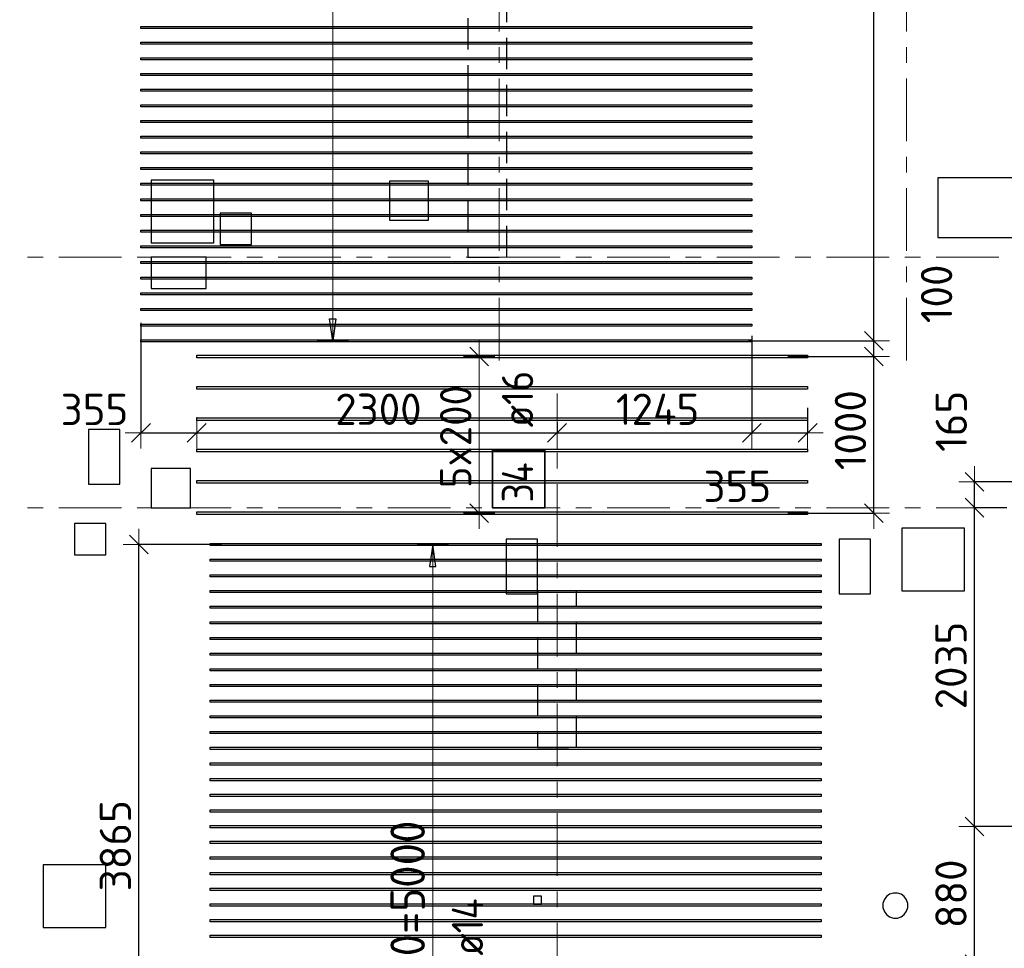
# Model space of a CAD drawing. Header units: metres. Extents: x -38 to 100, y -15 to 19.
# Tile 16 of 63: x 16.02 to 22.31, y 4.59 to 10.51. Entities that reach past the tile are written whole.
import ezdxf

# ---------------------------------------------------------------- set-up
doc = ezdxf.new("R2010")
doc.units = ezdxf.units.M
doc.header["$PDMODE"] = 65
for name, pattern in [('______11', [0.5, 0.4, -0.05, 0, -0.05]), ('______2', [0.27, 0.2, -0.07]), ('______5', [1.1, 0.8, -0.1, 0.1, -0.1])]:
    doc.linetypes.add(name, pattern=pattern)
for name, color, linetype, lineweight in [('XR$2$Осевая линия (1)', 7, '______5', 13), ('XR$3$Перекрытие (1)', 7, 'Continuous', 35), ('XR$3$Размерная линия (1)', 7, 'Continuous', 13), ('XR$5$Стена (1)', 7, 'Continuous', 35)]:
    doc.layers.add(name, color=color, linetype=linetype, lineweight=lineweight)
doc.layers.add('XR$3$Арм.стержн.Доп. Арм верхн.зоны Х', color=7, linetype='Continuous', lineweight=35, true_color=0x8c8cff)
doc.styles.add('ISOCPEUR', font='txt')
doc.dimstyles.new('DIMSTYLE_3', dxfattribs={"dimtxt": 0.2, "dimasz": 0.2, "dimexe": 0, "dimexo": 0, "dimgap": 0.1, "dimtad": 2, "dimdec": 0, "dimlfac": 1000, "dimrnd": 5, "dimzin": 12, "dimdsep": 46, "dimtxsty": 'ISOCPEUR', "dimblk1": 'ALL_ML_STRICH', "dimblk2": 'ALL_ML_STRICH', "dimsah": 1, "dimcen": 0, "dimclrd": 7, "dimclre": 256, "dimclrt": 7, "dimadec": 0, "dimazin": 0, "dimtfac": 1, "dimtdec": 0, "dimtix": 1, "dimtmove": 2, "dimatfit": 3, "dimfxl": 0, "dimtzin": 0, "dimlwd": 0, "dimlwe": -3, "dimarcsym": 0})
doc.dimstyles.new('DIMSTYLE_6', dxfattribs={"dimtxt": 0.2, "dimasz": 0.2, "dimexe": 0, "dimexo": 0, "dimgap": 0.1, "dimtad": 2, "dimdec": 0, "dimlfac": 1000, "dimrnd": 5, "dimzin": 12, "dimdsep": 46, "dimtxsty": 'ISOCPEUR', "dimblk1": 'ALL_ML_STRICH', "dimblk2": 'ALL_ML_STRICH', "dimsah": 1, "dimcen": 0, "dimclrd": 7, "dimclre": 256, "dimclrt": 7, "dimadec": 0, "dimazin": 0, "dimtfac": 1, "dimtdec": 0, "dimtix": 1, "dimtmove": 2, "dimatfit": 3, "dimfxl": 0, "dimtvp": 1.2, "dimtzin": 0, "dimlwd": 0, "dimlwe": -3, "dimarcsym": 0})
doc.dimstyles.new('DIMSTYLE_7', dxfattribs={"dimtxt": 0.2, "dimasz": 0.2, "dimexe": 0, "dimexo": 0, "dimgap": 0.1, "dimtad": 0, "dimdec": 0, "dimlfac": 1000, "dimrnd": 5, "dimzin": 12, "dimdsep": 46, "dimtxsty": 'ISOCPEUR', "dimblk1": 'ALL_ML_STRICH', "dimblk2": 'ALL_ML_STRICH', "dimsah": 1, "dimcen": 0, "dimclrd": 7, "dimclre": 256, "dimclrt": 7, "dimadec": 0, "dimazin": 0, "dimtfac": 1, "dimtdec": 0, "dimtix": 1, "dimtmove": 2, "dimatfit": 3, "dimfxl": 0, "dimtvp": 1.2, "dimtzin": 0, "dimlwd": 0, "dimlwe": -3, "dimarcsym": 0})

# ---------------------------------------------------------------- blocks, each defined once
blk = doc.blocks.new('ALL_ML_STRICH')
at = {"color": 0, "linetype": 'ByBlock', "lineweight": -2}
for p, q in [((0, -0.5), (0, 0.5)), ((-1, 0), (0.5, 0)), ((-0.3, -0.3), (0.3, 0.3))]:
    blk.add_line(p, q, dxfattribs=at)
blk = doc.blocks.new('*D133')
at = {"layer": 'DEFPOINTS', "color": 7, "linetype": 'Continuous', "lineweight": 13, "transparency": 33554687}
for p in [(17.3274, 7.1648), (16.7809, 3.3), (16.9934, 3.3)]:
    blk.add_point(p, dxfattribs=at)
at = {"layer": 'XR$3$Размерная линия (1)', "color": 9, "linetype": 'Continuous', "lineweight": -2, "true_color": 0xc7c7c7, "transparency": 33554687}
for p, q in [((17.3074, 7.1648), (16.7809, 7.1648)), ((16.9734, 3.3), (16.7809, 3.3))]:
    blk.add_line(p, q, dxfattribs=at)
at = {"layer": 'XR$3$Размерная линия (1)', "color": 7, "linetype": 'Continuous', "lineweight": -2, "transparency": 33554687}
blk.add_line((16.7809, 3.3), (16.7809, 7.1648), dxfattribs=at)
at = {"layer": 'XR$3$Размерная линия (1)', "color": 7, "linetype": 'Continuous', "lineweight": 13, "transparency": 33554687, "xscale": 0.2, "yscale": 0.2, "zscale": 0.2}
for p, rotation in [((16.7809, 7.1648), 90), ((16.7809, 3.3), 270)]:
    blk.add_blockref('ALL_ML_STRICH', p, dxfattribs=dict(at, rotation=rotation))
at = {"layer": 'XR$3$Размерная линия (1)', "color": 7, "linetype": 'Continuous', "lineweight": 13, "transparency": 33554687, "insert": (16.6309, 5.2424), "char_height": 0.2, "width": 0.8, "attachment_point": 5, "rotation": 90, "style": 'ISOCPEUR'}
blk.add_mtext('\\A1;{3865}', dxfattribs=at)
blk = doc.blocks.new('*D136')
at = {"layer": 'DEFPOINTS', "color": 7, "linetype": 'Continuous', "lineweight": 13, "transparency": 33554687}
for p in [(22.5805, 5.3654), (22.1149, 4.4854), (22.6263, 4.4854)]:
    blk.add_point(p, dxfattribs=at)
at = {"layer": 'XR$3$Размерная линия (1)', "color": 9, "linetype": 'Continuous', "lineweight": -2, "true_color": 0xc7c7c7, "transparency": 33554687}
for p, q in [((22.5605, 5.3654), (22.1149, 5.3654)), ((22.6063, 4.4854), (22.1149, 4.4854))]:
    blk.add_line(p, q, dxfattribs=at)
at = {"layer": 'XR$3$Размерная линия (1)', "color": 7, "linetype": 'Continuous', "lineweight": -2, "transparency": 33554687}
blk.add_line((22.1149, 4.4854), (22.1149, 5.3654), dxfattribs=at)
at = {"layer": 'XR$3$Размерная линия (1)', "color": 7, "linetype": 'Continuous', "lineweight": 13, "transparency": 33554687, "xscale": 0.2, "yscale": 0.2, "zscale": 0.2}
for p, rotation in [((22.1149, 5.3654), 90), ((22.1149, 4.4854), 270)]:
    blk.add_blockref('ALL_ML_STRICH', p, dxfattribs=dict(at, rotation=rotation))
at = {"layer": 'XR$3$Размерная линия (1)', "color": 7, "linetype": 'Continuous', "lineweight": 13, "transparency": 33554687, "insert": (21.9649, 4.9354), "char_height": 0.2, "width": 0.6, "attachment_point": 5, "rotation": 90, "style": 'ISOCPEUR'}
blk.add_mtext('\\A1;{880}', dxfattribs=at)
blk = doc.blocks.new('*D137')
at = {"layer": 'DEFPOINTS', "color": 7, "linetype": 'Continuous', "lineweight": 13, "transparency": 33554687}
for p in [(22.3412, 7.4), (22.1149, 5.3654), (22.5805, 5.3654)]:
    blk.add_point(p, dxfattribs=at)
at = {"layer": 'XR$3$Размерная линия (1)', "color": 9, "linetype": 'Continuous', "lineweight": -2, "true_color": 0xc7c7c7, "transparency": 33554687}
for p, q in [((22.3212, 7.4), (22.1149, 7.4)), ((22.5605, 5.3654), (22.1149, 5.3654))]:
    blk.add_line(p, q, dxfattribs=at)
at = {"layer": 'XR$3$Размерная линия (1)', "color": 7, "linetype": 'Continuous', "lineweight": -2, "transparency": 33554687}
blk.add_line((22.1149, 5.3654), (22.1149, 7.4), dxfattribs=at)
at = {"layer": 'XR$3$Размерная линия (1)', "color": 7, "linetype": 'Continuous', "lineweight": 13, "transparency": 33554687, "xscale": 0.2, "yscale": 0.2, "zscale": 0.2}
for p, rotation in [((22.1149, 7.4), 90), ((22.1149, 5.3654), 270)]:
    blk.add_blockref('ALL_ML_STRICH', p, dxfattribs=dict(at, rotation=rotation))
at = {"layer": 'XR$3$Размерная линия (1)', "color": 7, "linetype": 'Continuous', "lineweight": 13, "transparency": 33554687, "insert": (21.9649, 6.3927), "char_height": 0.2, "width": 0.8, "attachment_point": 5, "rotation": 90, "style": 'ISOCPEUR'}
blk.add_mtext('\\A1;{2035}', dxfattribs=at)
blk = doc.blocks.new('*D138')
at = {"layer": 'DEFPOINTS', "color": 7, "linetype": 'Continuous', "lineweight": 13, "transparency": 33554687}
for p in [(22.5875, 7.5654), (22.1149, 7.4), (22.3412, 7.4)]:
    blk.add_point(p, dxfattribs=at)
at = {"layer": 'XR$3$Размерная линия (1)', "color": 9, "linetype": 'Continuous', "lineweight": -2, "true_color": 0xc7c7c7, "transparency": 33554687}
for p, q in [((22.5675, 7.5654), (22.1149, 7.5654)), ((22.3212, 7.4), (22.1149, 7.4))]:
    blk.add_line(p, q, dxfattribs=at)
at = {"layer": 'XR$3$Размерная линия (1)', "color": 7, "linetype": 'Continuous', "lineweight": -2, "transparency": 33554687}
blk.add_line((22.1149, 7.4), (22.1149, 7.5654), dxfattribs=at)
at = {"layer": 'XR$3$Размерная линия (1)', "color": 7, "linetype": 'Continuous', "lineweight": 13, "transparency": 33554687, "xscale": 0.2, "yscale": 0.2, "zscale": 0.2}
for p, rotation in [((22.1149, 7.5654), 90), ((22.1149, 7.4), 270)]:
    blk.add_blockref('ALL_ML_STRICH', p, dxfattribs=dict(at, rotation=rotation))
at = {"layer": 'XR$3$Размерная линия (1)', "color": 7, "linetype": 'Continuous', "lineweight": 13, "transparency": 33554687, "insert": (21.9667, 7.951), "char_height": 0.2, "width": 0.6, "attachment_point": 5, "rotation": 90, "style": 'ISOCPEUR'}
blk.add_mtext('\\A1;{165}', dxfattribs=at)
blk = doc.blocks.new('*D270')
at = {"layer": 'DEFPOINTS', "color": 7, "linetype": 'Continuous', "lineweight": 13, "transparency": 33554687}
for p in [(16.7941, 8.6), (16.7941, 7.8784), (17.1499, 7.851)]:
    blk.add_point(p, dxfattribs=at)
at = {"layer": 'XR$3$Размерная линия (1)', "color": 9, "linetype": 'Continuous', "lineweight": -2, "true_color": 0xc7c7c7, "transparency": 33554687}
for p, q in [((16.7941, 8.58), (16.7941, 7.8784)), ((17.1499, 7.871), (17.1499, 7.8784))]:
    blk.add_line(p, q, dxfattribs=at)
at = {"layer": 'XR$3$Размерная линия (1)', "color": 7, "linetype": 'Continuous', "lineweight": -2, "transparency": 33554687}
blk.add_line((16.7941, 7.8784), (17.1499, 7.8784), dxfattribs=at)
at = {"layer": 'XR$3$Размерная линия (1)', "color": 7, "linetype": 'Continuous', "lineweight": 13, "transparency": 33554687, "xscale": 0.2, "yscale": 0.2, "zscale": 0.2, "rotation": 180}
blk.add_blockref('ALL_ML_STRICH', (16.7941, 7.8784), dxfattribs=at)
at = {"layer": 'XR$3$Размерная линия (1)', "color": 7, "linetype": 'Continuous', "lineweight": 13, "transparency": 33554687, "xscale": 0.2, "yscale": 0.2, "zscale": 0.2}
blk.add_blockref('ALL_ML_STRICH', (17.1499, 7.8784), dxfattribs=at)
at = {"layer": 'XR$3$Размерная линия (1)', "color": 7, "linetype": 'Continuous', "lineweight": 13, "transparency": 33554687, "insert": (16.4973, 8.0272), "char_height": 0.2, "width": 0.6, "attachment_point": 5, "style": 'ISOCPEUR'}
blk.add_mtext('\\A1;{355}', dxfattribs=at)
blk = doc.blocks.new('*D271')
at = {"layer": 'DEFPOINTS', "color": 7, "linetype": 'Continuous', "lineweight": 13, "transparency": 33554687}
for p in [(19.45, 7.9648), (17.1499, 7.8784), (17.1499, 7.851)]:
    blk.add_point(p, dxfattribs=at)
at = {"layer": 'XR$3$Размерная линия (1)', "color": 9, "linetype": 'Continuous', "lineweight": -2, "true_color": 0xc7c7c7, "transparency": 33554687}
for p, q in [((19.45, 7.9448), (19.45, 7.8784)), ((17.1499, 7.871), (17.1499, 7.8784))]:
    blk.add_line(p, q, dxfattribs=at)
at = {"layer": 'XR$3$Размерная линия (1)', "color": 7, "linetype": 'Continuous', "lineweight": -2, "transparency": 33554687}
blk.add_line((17.1499, 7.8784), (19.45, 7.8784), dxfattribs=at)
at = {"layer": 'XR$3$Размерная линия (1)', "color": 7, "linetype": 'Continuous', "lineweight": 13, "transparency": 33554687, "xscale": 0.2, "yscale": 0.2, "zscale": 0.2, "rotation": 180}
blk.add_blockref('ALL_ML_STRICH', (17.1499, 7.8784), dxfattribs=at)
at = {"layer": 'XR$3$Размерная линия (1)', "color": 7, "linetype": 'Continuous', "lineweight": 13, "transparency": 33554687, "xscale": 0.2, "yscale": 0.2, "zscale": 0.2}
blk.add_blockref('ALL_ML_STRICH', (19.45, 7.8784), dxfattribs=at)
at = {"layer": 'XR$3$Размерная линия (1)', "color": 7, "linetype": 'Continuous', "lineweight": 13, "transparency": 33554687, "insert": (18.3099, 8.0284), "char_height": 0.2, "width": 0.8, "attachment_point": 5, "style": 'ISOCPEUR'}
blk.add_mtext('\\A1;{2300}', dxfattribs=at)
blk = doc.blocks.new('*D272')
at = {"layer": 'DEFPOINTS', "color": 7, "linetype": 'Continuous', "lineweight": 13, "transparency": 33554687}
for p in [(20.6941, 8.5167), (19.45, 7.9648), (19.45, 7.8784)]:
    blk.add_point(p, dxfattribs=at)
at = {"layer": 'XR$3$Размерная линия (1)', "color": 9, "linetype": 'Continuous', "lineweight": -2, "true_color": 0xc7c7c7, "transparency": 33554687}
for p, q in [((20.6941, 8.4967), (20.6941, 7.8784)), ((19.45, 7.9448), (19.45, 7.8784))]:
    blk.add_line(p, q, dxfattribs=at)
at = {"layer": 'XR$3$Размерная линия (1)', "color": 7, "linetype": 'Continuous', "lineweight": -2, "transparency": 33554687}
blk.add_line((19.45, 7.8784), (20.6941, 7.8784), dxfattribs=at)
at = {"layer": 'XR$3$Размерная линия (1)', "color": 7, "linetype": 'Continuous', "lineweight": 13, "transparency": 33554687, "xscale": 0.2, "yscale": 0.2, "zscale": 0.2, "rotation": 180}
blk.add_blockref('ALL_ML_STRICH', (19.45, 7.8784), dxfattribs=at)
at = {"layer": 'XR$3$Размерная линия (1)', "color": 7, "linetype": 'Continuous', "lineweight": 13, "transparency": 33554687, "xscale": 0.2, "yscale": 0.2, "zscale": 0.2}
blk.add_blockref('ALL_ML_STRICH', (20.6941, 7.8784), dxfattribs=at)
at = {"layer": 'XR$3$Размерная линия (1)', "color": 7, "linetype": 'Continuous', "lineweight": 13, "transparency": 33554687, "insert": (20.092, 8.0284), "char_height": 0.2, "width": 0.8, "attachment_point": 5, "style": 'ISOCPEUR'}
blk.add_mtext('\\A1;{1245}', dxfattribs=at)
blk = doc.blocks.new('*D273')
at = {"layer": 'DEFPOINTS', "color": 7, "linetype": 'Continuous', "lineweight": 13, "transparency": 33554687}
for p in [(20.6941, 8.5167), (21.0499, 8.0579), (20.6941, 7.8784)]:
    blk.add_point(p, dxfattribs=at)
at = {"layer": 'XR$3$Размерная линия (1)', "color": 9, "linetype": 'Continuous', "lineweight": -2, "true_color": 0xc7c7c7, "transparency": 33554687}
for p, q in [((20.6941, 8.4967), (20.6941, 7.8784)), ((21.0499, 8.0379), (21.0499, 7.8784))]:
    blk.add_line(p, q, dxfattribs=at)
at = {"layer": 'XR$3$Размерная линия (1)', "color": 7, "linetype": 'Continuous', "lineweight": -2, "transparency": 33554687}
blk.add_line((20.6941, 7.8784), (21.0499, 7.8784), dxfattribs=at)
at = {"layer": 'XR$3$Размерная линия (1)', "color": 7, "linetype": 'Continuous', "lineweight": 13, "transparency": 33554687, "xscale": 0.2, "yscale": 0.2, "zscale": 0.2, "rotation": 180}
blk.add_blockref('ALL_ML_STRICH', (20.6941, 7.8784), dxfattribs=at)
at = {"layer": 'XR$3$Размерная линия (1)', "color": 7, "linetype": 'Continuous', "lineweight": 13, "transparency": 33554687, "xscale": 0.2, "yscale": 0.2, "zscale": 0.2}
blk.add_blockref('ALL_ML_STRICH', (21.0499, 7.8784), dxfattribs=at)
at = {"layer": 'XR$3$Размерная линия (1)', "color": 7, "linetype": 'Continuous', "lineweight": 13, "transparency": 33554687, "insert": (20.6009, 7.5367), "char_height": 0.2, "width": 0.6, "attachment_point": 5, "style": 'ISOCPEUR'}
blk.add_mtext('\\A1;{355}', dxfattribs=at)
blk = doc.blocks.new('*D276')
at = {"layer": 'DEFPOINTS', "color": 7, "linetype": 'Continuous', "lineweight": 13, "transparency": 33554687}
for p in [(20.9037, 8.3648), (20.9037, 7.3648), (21.4729, 7.3648)]:
    blk.add_point(p, dxfattribs=at)
at = {"layer": 'XR$3$Размерная линия (1)', "color": 9, "linetype": 'Continuous', "lineweight": -2, "true_color": 0xc7c7c7, "transparency": 33554687}
for p, q in [((20.9237, 8.3648), (21.4729, 8.3648)), ((20.9237, 7.3648), (21.4729, 7.3648))]:
    blk.add_line(p, q, dxfattribs=at)
at = {"layer": 'XR$3$Размерная линия (1)', "color": 7, "linetype": 'Continuous', "lineweight": -2, "transparency": 33554687}
blk.add_line((21.4729, 7.3648), (21.4729, 8.3648), dxfattribs=at)
at = {"layer": 'XR$3$Размерная линия (1)', "color": 7, "linetype": 'Continuous', "lineweight": 13, "transparency": 33554687, "xscale": 0.2, "yscale": 0.2, "zscale": 0.2}
for p, rotation in [((21.4729, 8.3648), 90), ((21.4729, 7.3648), 270)]:
    blk.add_blockref('ALL_ML_STRICH', p, dxfattribs=dict(at, rotation=rotation))
at = {"layer": 'XR$3$Размерная линия (1)', "color": 7, "linetype": 'Continuous', "lineweight": 13, "transparency": 33554687, "insert": (21.3229, 7.8948), "char_height": 0.2, "width": 0.8, "attachment_point": 5, "rotation": 90, "style": 'ISOCPEUR'}
blk.add_mtext('\\A1;{1000}', dxfattribs=at)
blk = doc.blocks.new('*D277')
at = {"layer": 'DEFPOINTS', "color": 7, "linetype": 'Continuous', "lineweight": 13, "transparency": 33554687}
for p in [(20.6521, 8.4648), (20.9037, 8.3648), (21.4729, 8.3648)]:
    blk.add_point(p, dxfattribs=at)
at = {"layer": 'XR$3$Размерная линия (1)', "color": 9, "linetype": 'Continuous', "lineweight": -2, "true_color": 0xc7c7c7, "transparency": 33554687}
for p, q in [((20.6721, 8.4648), (21.4729, 8.4648)), ((20.9237, 8.3648), (21.4729, 8.3648))]:
    blk.add_line(p, q, dxfattribs=at)
at = {"layer": 'XR$3$Размерная линия (1)', "color": 7, "linetype": 'Continuous', "lineweight": -2, "transparency": 33554687}
blk.add_line((21.4729, 8.3648), (21.4729, 8.4648), dxfattribs=at)
at = {"layer": 'XR$3$Размерная линия (1)', "color": 7, "linetype": 'Continuous', "lineweight": 13, "transparency": 33554687, "xscale": 0.2, "yscale": 0.2, "zscale": 0.2}
for p, rotation in [((21.4729, 8.3648), 270), ((21.4729, 8.4648), 90)]:
    blk.add_blockref('ALL_ML_STRICH', p, dxfattribs=dict(at, rotation=rotation))
at = {"layer": 'XR$3$Размерная линия (1)', "color": 7, "linetype": 'Continuous', "lineweight": 13, "transparency": 33554687, "insert": (21.8729, 8.7648), "char_height": 0.2, "width": 0.6, "attachment_point": 5, "rotation": 90, "style": 'ISOCPEUR'}
blk.add_mtext('\\A1;{100}', dxfattribs=at)
blk = doc.blocks.new('*D278')
at = {"layer": 'DEFPOINTS', "color": 7, "linetype": 'Continuous', "lineweight": 13, "transparency": 33554687}
for p in [(18.9632, 14.2648), (20.6521, 8.4648), (21.4729, 8.4648)]:
    blk.add_point(p, dxfattribs=at)
at = {"layer": 'XR$3$Размерная линия (1)', "color": 9, "linetype": 'Continuous', "lineweight": -2, "true_color": 0xc7c7c7, "transparency": 33554687}
for p, q in [((18.9832, 14.2648), (21.4729, 14.2648)), ((20.6721, 8.4648), (21.4729, 8.4648))]:
    blk.add_line(p, q, dxfattribs=at)
at = {"layer": 'XR$3$Размерная линия (1)', "color": 7, "linetype": 'Continuous', "lineweight": -2, "transparency": 33554687}
blk.add_line((21.4729, 8.4648), (21.4729, 14.2648), dxfattribs=at)
at = {"layer": 'XR$3$Размерная линия (1)', "color": 7, "linetype": 'Continuous', "lineweight": 13, "transparency": 33554687, "xscale": 0.2, "yscale": 0.2, "zscale": 0.2}
for p, rotation in [((21.4729, 14.2648), 90), ((21.4729, 8.4648), 270)]:
    blk.add_blockref('ALL_ML_STRICH', p, dxfattribs=dict(at, rotation=rotation))
at = {"layer": 'XR$3$Размерная линия (1)', "color": 7, "linetype": 'Continuous', "lineweight": 13, "transparency": 33554687, "insert": (21.3229, 11.3748), "char_height": 0.2, "width": 0.8, "attachment_point": 5, "rotation": 90, "style": 'ISOCPEUR'}
blk.add_mtext('\\A1;{5800}', dxfattribs=at)

msp = doc.modelspace()

# ---------------------------------------------------------------- linework, layer by layer
at = {"layer": 'XR$2$Осевая линия (1)', "color": 253, "linetype": '______11', "lineweight": 13, "true_color": 0xa0a0a0, "transparency": 33554687}
for p, q in [((19.08, 8.34), (19.08, 18.35)), ((21.68, 8.34), (21.68, 18.35)), ((-2.63, 9), (62.6, 9)), ((19.45, -2.65), (19.45, 8.13)), ((-2.63, 7.4), (62.6, 7.4))]:
    msp.add_line(p, q, dxfattribs=at)
at = {"layer": 'XR$3$Арм.стержн.Доп. Арм верхн.зоны Х', "color": 7, "linetype": 'Continuous', "lineweight": 13, "transparency": 33554687}
for p, q in [((18.0184, 8.4648), (18.0184, 14.2648)), ((18.0184, 8.4648), (18.0184, 8.4648)), ((19.0132, 8.3048), (18.8932, 8.4248)), ((18.9532, 8.3648), (18.9532, 8.4648)), ((18.9532, 7.3648), (18.9532, 8.3648)), ((19.0132, 7.3048), (18.8932, 7.4248)), ((18.9532, 7.3648), (18.9532, 7.2648)), ((18.6565, 7.1648), (18.6565, 7.1648)), ((18.6565, 2.1648), (18.6565, 7.1648))]:
    msp.add_line(p, q, dxfattribs=at)
at = {"layer": 'XR$3$Арм.стержн.Доп. Арм верхн.зоны Х', "color": 7, "linetype": 'Continuous', "lineweight": 25, "transparency": 33554687}
for p, q in [((18.0184, 8.4648), (17.9984, 8.6048)), ((17.9984, 8.6048), (18.0384, 8.6048)), ((18.0384, 8.6048), (18.0184, 8.4648)), ((18.6565, 7.1648), (18.6365, 7.0248)), ((18.6765, 7.0248), (18.6565, 7.1648)), ((18.6365, 7.0248), (18.6765, 7.0248))]:
    msp.add_line(p, q, dxfattribs=at)
at = {"layer": 'XR$3$Арм.стержн.Доп. Арм верхн.зоны Х', "color": 253, "linetype": 'Continuous', "lineweight": -3, "true_color": 0xa0a0a0, "transparency": 33554687}
for p, q in [((18.0184, 8.4648), (17.9184, 8.4648)), ((18.0184, 8.4648), (18.1184, 8.4648)), ((18.6565, 7.1648), (18.5565, 7.1648)), ((18.6565, 7.1648), (18.7565, 7.1648))]:
    msp.add_line(p, q, dxfattribs=at)
at = {"layer": 'XR$3$Арм.стержн.Доп. Арм верхн.зоны Х', "color": 9, "linetype": 'Continuous', "lineweight": -3, "true_color": 0xc7c7c7, "transparency": 33554687}
for p, q in [((18.9532, 8.3648), (18.8532, 8.3648)), ((18.9532, 8.3648), (19.0532, 8.3648)), ((18.9532, 7.3648), (18.8532, 7.3648)), ((18.9532, 7.3648), (19.0532, 7.3648))]:
    msp.add_line(p, q, dxfattribs=at)
at = {"layer": 'XR$3$Арм.стержн.Доп. Арм верхн.зоны Х', "color": 7, "linetype": 'Continuous', "lineweight": 25, "transparency": 33554687}
for points in [[(20.6941, 10.4578), (16.7941, 10.4578), (16.7941, 10.4718), (20.6941, 10.4718), (20.6941, 10.4578)], [(20.6941, 10.3578), (16.7941, 10.3578), (16.7941, 10.3718), (20.6941, 10.3718), (20.6941, 10.3578)], [(20.6941, 10.2578), (16.7941, 10.2578), (16.7941, 10.2718), (20.6941, 10.2718), (20.6941, 10.2578)], [(20.6941, 10.1578), (16.7941, 10.1578), (16.7941, 10.1718), (20.6941, 10.1718), (20.6941, 10.1578)], [(20.6941, 10.0578), (16.7941, 10.0578), (16.7941, 10.0718), (20.6941, 10.0718), (20.6941, 10.0578)], [(20.6941, 9.9578), (16.7941, 9.9578), (16.7941, 9.9718), (20.6941, 9.9718), (20.6941, 9.9578)], [(20.6941, 9.8578), (16.7941, 9.8578), (16.7941, 9.8718), (20.6941, 9.8718), (20.6941, 9.8578)], [(20.6941, 9.7578), (16.7941, 9.7578), (16.7941, 9.7718), (20.6941, 9.7718), (20.6941, 9.7578)], [(20.6941, 9.6578), (16.7941, 9.6578), (16.7941, 9.6718), (20.6941, 9.6718), (20.6941, 9.6578)], [(20.6941, 9.5578), (16.7941, 9.5578), (16.7941, 9.5718), (20.6941, 9.5718), (20.6941, 9.5578)], [(20.6941, 9.4578), (16.7941, 9.4578), (16.7941, 9.4718), (20.6941, 9.4718), (20.6941, 9.4578)], [(20.6941, 9.3578), (16.7941, 9.3578), (16.7941, 9.3718), (20.6941, 9.3718), (20.6941, 9.3578)], [(20.6941, 9.2578), (16.7941, 9.2578), (16.7941, 9.2718), (20.6941, 9.2718), (20.6941, 9.2578)], [(20.6941, 9.1578), (16.7941, 9.1578), (16.7941, 9.1718), (20.6941, 9.1718), (20.6941, 9.1578)], [(20.6941, 9.0578), (16.7941, 9.0578), (16.7941, 9.0718), (20.6941, 9.0718), (20.6941, 9.0578)], [(20.6941, 8.9578), (16.7941, 8.9578), (16.7941, 8.9718), (20.6941, 8.9718), (20.6941, 8.9578)], [(20.6941, 8.8578), (16.7941, 8.8578), (16.7941, 8.8718), (20.6941, 8.8718), (20.6941, 8.8578)], [(20.6941, 8.7578), (16.7941, 8.7578), (16.7941, 8.7718), (20.6941, 8.7718), (20.6941, 8.7578)], [(20.6941, 8.6578), (16.7941, 8.6578), (16.7941, 8.6718), (20.6941, 8.6718), (20.6941, 8.6578)], [(20.6941, 8.5578), (16.7941, 8.5578), (16.7941, 8.5718), (20.6941, 8.5718), (20.6941, 8.5578)], [(20.6941, 8.4578), (16.7941, 8.4578), (16.7941, 8.4718), (20.6941, 8.4718), (20.6941, 8.4578)], [(21.0499, 8.3568), (17.1499, 8.3568), (17.1499, 8.3728), (21.0499, 8.3728), (21.0499, 8.3568)], [(21.0499, 8.1568), (17.1499, 8.1568), (17.1499, 8.1728), (21.0499, 8.1728), (21.0499, 8.1568)], [(21.0499, 7.9568), (17.1499, 7.9568), (17.1499, 7.9728), (21.0499, 7.9728), (21.0499, 7.9568)], [(21.0499, 7.7568), (17.1499, 7.7568), (17.1499, 7.7728), (21.0499, 7.7728), (21.0499, 7.7568)], [(21.0499, 7.5568), (17.1499, 7.5568), (17.1499, 7.5728), (21.0499, 7.5728), (21.0499, 7.5568)], [(21.0499, 7.3568), (17.1499, 7.3568), (17.1499, 7.3728), (21.0499, 7.3728), (21.0499, 7.3568)], [(21.1357, 7.1578), (17.2357, 7.1578), (17.2357, 7.1718), (21.1357, 7.1718), (21.1357, 7.1578)], [(21.1357, 7.0578), (17.2357, 7.0578), (17.2357, 7.0718), (21.1357, 7.0718), (21.1357, 7.0578)], [(21.1357, 6.9578), (17.2357, 6.9578), (17.2357, 6.9718), (21.1357, 6.9718), (21.1357, 6.9578)], [(21.1357, 6.8578), (17.2357, 6.8578), (17.2357, 6.8718), (21.1357, 6.8718), (21.1357, 6.8578)], [(21.1357, 6.7578), (17.2357, 6.7578), (17.2357, 6.7718), (21.1357, 6.7718), (21.1357, 6.7578)], [(21.1357, 6.6578), (17.2357, 6.6578), (17.2357, 6.6718), (21.1357, 6.6718), (21.1357, 6.6578)], [(21.1357, 6.5578), (17.2357, 6.5578), (17.2357, 6.5718), (21.1357, 6.5718), (21.1357, 6.5578)], [(21.1357, 6.4578), (17.2357, 6.4578), (17.2357, 6.4718), (21.1357, 6.4718), (21.1357, 6.4578)], [(21.1357, 6.3578), (17.2357, 6.3578), (17.2357, 6.3718), (21.1357, 6.3718), (21.1357, 6.3578)], [(21.1357, 6.2578), (17.2357, 6.2578), (17.2357, 6.2718), (21.1357, 6.2718), (21.1357, 6.2578)], [(21.1357, 6.1578), (17.2357, 6.1578), (17.2357, 6.1718), (21.1357, 6.1718), (21.1357, 6.1578)], [(21.1357, 6.0578), (17.2357, 6.0578), (17.2357, 6.0718), (21.1357, 6.0718), (21.1357, 6.0578)], [(21.1357, 5.9578), (17.2357, 5.9578), (17.2357, 5.9718), (21.1357, 5.9718), (21.1357, 5.9578)], [(21.1357, 5.8578), (17.2357, 5.8578), (17.2357, 5.8718), (21.1357, 5.8718), (21.1357, 5.8578)], [(21.1357, 5.7578), (17.2357, 5.7578), (17.2357, 5.7718), (21.1357, 5.7718), (21.1357, 5.7578)], [(21.1357, 5.6578), (17.2357, 5.6578), (17.2357, 5.6718), (21.1357, 5.6718), (21.1357, 5.6578)], [(21.1357, 5.5578), (17.2357, 5.5578), (17.2357, 5.5718), (21.1357, 5.5718), (21.1357, 5.5578)], [(21.1357, 5.4578), (17.2357, 5.4578), (17.2357, 5.4718), (21.1357, 5.4718), (21.1357, 5.4578)], [(21.1357, 5.3578), (17.2357, 5.3578), (17.2357, 5.3718), (21.1357, 5.3718), (21.1357, 5.3578)], [(21.1357, 5.2578), (17.2357, 5.2578), (17.2357, 5.2718), (21.1357, 5.2718), (21.1357, 5.2578)], [(21.1357, 5.1578), (17.2357, 5.1578), (17.2357, 5.1718), (21.1357, 5.1718), (21.1357, 5.1578)], [(21.1357, 5.0578), (17.2357, 5.0578), (17.2357, 5.0718), (21.1357, 5.0718), (21.1357, 5.0578)], [(21.1357, 4.9578), (17.2357, 4.9578), (17.2357, 4.9718), (21.1357, 4.9718), (21.1357, 4.9578)], [(21.1357, 4.8578), (17.2357, 4.8578), (17.2357, 4.8718), (21.1357, 4.8718), (21.1357, 4.8578)], [(21.1357, 4.7578), (17.2357, 4.7578), (17.2357, 4.7718), (21.1357, 4.7718), (21.1357, 4.7578)], [(21.1357, 4.6578), (17.2357, 4.6578), (17.2357, 4.6718), (21.1357, 4.6718), (21.1357, 4.6578)]]:
    msp.add_lwpolyline(points, dxfattribs=at)
at = {"layer": 'XR$3$Арм.стержн.Доп. Арм верхн.зоны Х', "color": 7, "linetype": 'Continuous', "lineweight": 35, "transparency": 33554687}
msp.add_lwpolyline([(19.3713, 7.4), (19.3713, 7.7667), (19.038, 7.7667), (19.038, 7.4), (19.3713, 7.4)], dxfattribs=at)
at = {"layer": 'XR$3$Перекрытие (1)', "color": 7, "linetype": 'Continuous', "lineweight": 25, "transparency": 33554687}
for p, q in [((21.88, 9.505), (21.88, 9.125)), ((22.58, 9.505), (21.88, 9.505)), ((16.86, 9.49), (16.86, 9.09)), ((17.26, 9.49), (16.86, 9.49)), ((17.26, 9.09), (17.26, 9.49)), ((18.38, 9.485), (18.38, 9.235)), ((18.63, 9.485), (18.38, 9.485)), ((18.63, 9.235), (18.63, 9.485)), ((17.3, 9.28), (17.3, 9.08)), ((17.5, 9.28), (17.3, 9.28)), ((17.5, 9.08), (17.5, 9.28)), ((18.38, 9.235), (18.63, 9.235)), ((21.88, 9.125), (22.58, 9.125)), ((16.86, 9.09), (17.26, 9.09)), ((17.3, 9.08), (17.5, 9.08)), ((16.86, 9), (16.86, 8.8)), ((17.21, 9), (16.86, 9)), ((17.21, 8.8), (17.21, 9)), ((16.86, 8.8), (17.21, 8.8)), ((16.46, 7.9), (16.46, 7.55)), ((16.66, 7.9), (16.46, 7.9)), ((16.66, 7.55), (16.66, 7.9)), ((16.86, 7.65), (16.86, 7.4)), ((17.11, 7.65), (16.86, 7.65)), ((17.11, 7.4), (17.11, 7.65)), ((16.46, 7.55), (16.66, 7.55)), ((16.86, 7.4), (17.11, 7.4)), ((16.37, 7.3), (16.37, 7.1)), ((16.57, 7.3), (16.37, 7.3)), ((16.57, 7.1), (16.57, 7.3)), ((21.65, 7.27), (21.65, 6.87)), ((22.05, 7.27), (21.65, 7.27)), ((22.05, 6.87), (22.05, 7.27)), ((19.125, 7.2), (19.125, 6.85)), ((19.325, 7.2), (19.125, 7.2)), ((19.325, 6.85), (19.325, 7.2)), ((21.25, 7.2), (21.25, 6.85)), ((21.45, 7.2), (21.25, 7.2)), ((21.45, 6.85), (21.45, 7.2)), ((16.37, 7.1), (16.57, 7.1)), ((21.65, 6.87), (22.05, 6.87)), ((19.125, 6.85), (19.325, 6.85)), ((21.25, 6.85), (21.45, 6.85)), ((16.17, 5.12), (16.17, 4.72)), ((16.57, 5.12), (16.17, 5.12)), ((16.57, 4.72), (16.57, 5.12)), ((19.3, 4.92), (19.3, 4.87)), ((19.35, 4.92), (19.3, 4.92)), ((19.35, 4.87), (19.35, 4.92)), ((21.5528, 4.9177), (21.538, 4.8973)), ((21.5733, 4.9326), (21.5528, 4.9177)), ((21.5973, 4.9404), (21.5733, 4.9326)), ((21.6225, 4.9404), (21.5973, 4.9404)), ((21.6465, 4.9326), (21.6225, 4.9404)), ((21.6669, 4.9177), (21.6465, 4.9326)), ((21.6817, 4.8973), (21.6669, 4.9177)), ((19.3, 4.87), (19.35, 4.87)), ((21.538, 4.8973), (21.5302, 4.8733)), ((21.5302, 4.8733), (21.5302, 4.8481)), ((21.5302, 4.8481), (21.538, 4.8241)), ((21.6895, 4.8733), (21.6817, 4.8973)), ((21.6817, 4.8241), (21.6895, 4.8481)), ((21.6895, 4.8481), (21.6895, 4.8733)), ((21.538, 4.8241), (21.5528, 4.8037)), ((21.5528, 4.8037), (21.5733, 4.7888)), ((21.5733, 4.7888), (21.5973, 4.781)), ((21.5973, 4.781), (21.6225, 4.781)), ((21.6225, 4.781), (21.6465, 4.7888)), ((21.6465, 4.7888), (21.6669, 4.8037)), ((21.6669, 4.8037), (21.6817, 4.8241)), ((16.17, 4.72), (16.57, 4.72))]:
    msp.add_line(p, q, dxfattribs=at)
at = {"layer": 'XR$5$Стена (1)', "color": 253, "linetype": '______2', "lineweight": -3, "true_color": 0xa0a0a0, "transparency": 33554687}
for p, q in [((18.88, 12.325), (18.88, 10.0837)), ((19.13, 9), (19.13, 10.6)), ((18.88, 10.0837), (18.88, 9.9637)), ((18.88, 9.9637), (18.88, 9)), ((18.88, 9), (19.13, 9)), ((19.575, 6.87), (19.325, 6.87)), ((19.325, 6.87), (19.325, 5.87)), ((19.575, 5.87), (19.575, 6.87)), ((19.325, 5.87), (19.575, 5.87))]:
    msp.add_line(p, q, dxfattribs=at)

# ---------------------------------------------------------------- texts
at = {"layer": 'XR$3$Арм.стержн.Доп. Арм верхн.зоны Х', "color": 7, "linetype": 'Continuous', "lineweight": 25, "transparency": 33554687, "char_height": 0.2, "attachment_point": 7, "rotation": 90, "style": 'ISOCPEUR'}
for s, insert, width in [('\\W0.89; ø16 ', (19.298, 7.8), 0.749105), ('\\W0.88;34', (19.298, 7.4333), 0.387995), ('\\W0.89; ø14 ', (18.9784, 4.428), 0.769432)]:
    msp.add_mtext(s, dxfattribs=dict(at, insert=insert, width=width))
at = {"layer": 'XR$3$Арм.стержн.Доп. Арм верхн.зоны Х', "color": 7, "linetype": 'Continuous', "lineweight": 13, "transparency": 33554687, "attachment_point": 7, "rotation": 90, "style": 'ISOCPEUR'}
for s, insert, char_height, width in [('\\W0.95;5x200', (18.9032, 7.5248), 0.2, 0.793963), ('\\W0.95;50x100=5000', (18.6065, 3.8508), 0.22, 1.753129)]:
    msp.add_mtext(s, dxfattribs=dict(at, insert=insert, char_height=char_height, width=width))

# ---------------------------------------------------------------- dimensions: what is measured, and where the dimension line sits
at = {"layer": 'XR$3$Размерная линия (1)', "color": 7, "linetype": 'Continuous', "lineweight": 13, "transparency": 33554687}
for base, p1, p2, dimstyle, picture, middle in [((21.4729, 14.2648), (20.6721, 8.4648), (18.9832, 14.2648), 'DIMSTYLE_3', '*D278', (21.3229, 11.3748)), ((21.4729, 8.4648), (20.9237, 8.3648), (20.6721, 8.4648), 'DIMSTYLE_7', '*D277', (21.8729, 8.7648)), ((21.4729, 8.3648), (20.9237, 7.3648), (20.9237, 8.3648), 'DIMSTYLE_3', '*D276', (21.3229, 7.8948)), ((22.1149, 7.5654), (22.3212, 7.4), (22.5675, 7.5654), 'DIMSTYLE_6', '*D138', (21.9667, 7.951)), ((22.1149, 7.4), (22.5605, 5.3654), (22.3212, 7.4), 'DIMSTYLE_3', '*D137', (21.9649, 6.3927)), ((16.7809, 7.1648), (16.9734, 3.3), (17.3074, 7.1648), 'DIMSTYLE_3', '*D133', (16.6309, 5.2424)), ((22.1149, 5.3654), (22.6063, 4.4854), (22.5605, 5.3654), 'DIMSTYLE_3', '*D136', (21.9649, 4.9354))]:
    dim = msp.add_linear_dim(base=base, p1=p1, p2=p2, angle=90, dimstyle=dimstyle, override={"dimpost": '<>', "dimclrd": 7, "dimclre": 9, "dimclrt": 7, "dimlwd": 0, "dimlwe": 65533}, dxfattribs=at)
    dim.commit()
    dim.dimension.update_dxf_attribs({"geometry": picture, "text_midpoint": middle, "dimtype": 160})
for base, p1, p2, dimstyle, picture, middle in [((17.1499, 7.8784), (16.7941, 8.58), (17.1499, 7.871), 'DIMSTYLE_6', '*D270', (16.4973, 8.0272)), ((20.6941, 7.8784), (19.45, 7.9448), (20.6941, 8.4967), 'DIMSTYLE_3', '*D272', (20.092, 8.0284)), ((21.0499, 7.8784), (20.6941, 8.4967), (21.0499, 8.0379), 'DIMSTYLE_7', '*D273', (20.6009, 7.5367)), ((19.45, 7.8784), (17.1499, 7.871), (19.45, 7.9448), 'DIMSTYLE_3', '*D271', (18.3099, 8.0284))]:
    dim = msp.add_linear_dim(base=base, p1=p1, p2=p2, dimstyle=dimstyle, override={"dimpost": '<>', "dimclrd": 7, "dimclre": 9, "dimclrt": 7, "dimlwd": 0, "dimlwe": 65533}, dxfattribs=at)
    dim.commit()
    dim.dimension.update_dxf_attribs({"geometry": picture, "text_midpoint": middle, "dimtype": 160})

doc.saveas('drawing.dxf')
